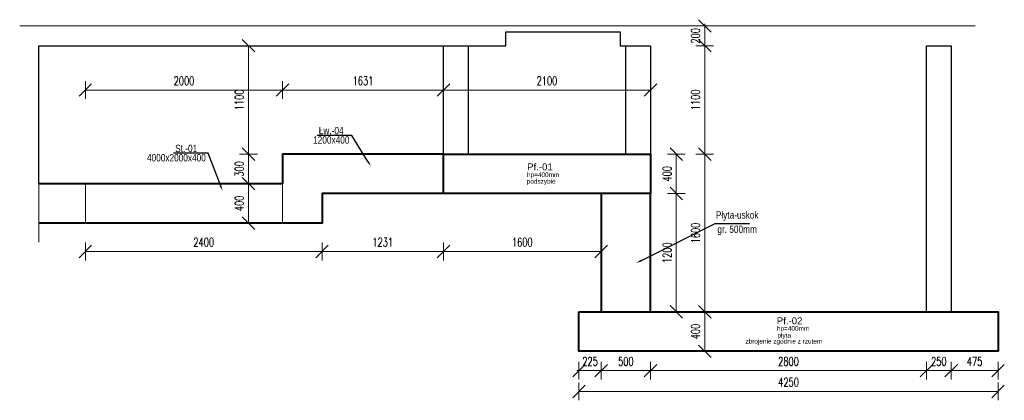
# Model space of a CAD drawing. Extents: x -1474 to 242612, y -5719 to 75879.
# Tile 12 of 13: x 112513 to 122499, y 31261 to 35121. Entities that reach past the tile are written whole.
import ezdxf
from ezdxf import colors
from ezdxf.entities.mleader import LeaderData, LeaderLine
from ezdxf.math import Vec2, Vec3

# ---------------------------------------------------------------- set-up
doc = ezdxf.new("R2010")
doc.units = 0
doc.header["$LTSCALE"] = 8
doc.header["$MEASUREMENT"] = 0
for name, color, linetype, lineweight in [('P-Linia1', 3, 'Continuous', 40), ('P-Opis fundamenty', 193, 'Continuous', 9), ('P-Opis nadproża systemowe', 11, 'Continuous', 9), ('P-Wymiar', 254, 'Continuous', 9), ('P-Ściana żelbetowa', 50, 'Continuous', 25)]:
    doc.layers.add(name, color=color, linetype=linetype, lineweight=lineweight)
doc.styles.add('_Fd Opis', font='arial.ttf')
doc.styles.add('ROMANS', font='romans.shx', dxfattribs={"width": 0.7})
doc.dimstyles.new('A50', dxfattribs={"dimscale": 50, "dimtxt": 1.75, "dimasz": 0.1, "dimexe": 0, "dimexo": 0, "dimgap": 1, "dimtad": 1, "dimdec": 4, "dimrnd": 0.1, "dimdsep": 46, "dimtxsty": 'ROMANS', "dimblk": '[[[[[[[[', "dimcen": 2, "dimdle": 2, "dimse1": 1, "dimse2": 1, "dimclrd": 256, "dimclrt": 1, "dimadec": 0, "dimazin": 0, "dimtfac": 1, "dimtdec": 4, "dimtix": 1, "dimtmove": 2, "dimatfit": 3, "dimldrblk": '[[[[[[[[', "dimfxl": 1, "dimtvp": 0.6, "dimtolj": 1, "dimlwd": -1, "dimarcsym": 0})

# ---------------------------------------------------------------- blocks, each defined once
blk = doc.blocks.new('[[[[[[[[')
at = {"layer": 'P-Wymiar'}
for p, q in [((-12.7, -12.7), (12.7, 12.7)), ((0, 0), (-4.6, 0)), ((0, 18), (0, -18))]:
    blk.add_line(p, q, dxfattribs=at)
blk = doc.blocks.new('*D318')
at = {"layer": 'Defpoints', "color": 0, "transparency": 16777216}
for p in [(118553.9, 35057.6), (118603.2, 34857.6), (119460.9, 34857.6)]:
    blk.add_point(p, dxfattribs=at)
at = {"layer": 'P-Wymiar', "transparency": 16777216}
for p, q in [((119460.9, 35062.6), (119460.9, 35067.6)), ((119460.9, 35057.6), (119460.9, 34857.6)), ((119460.9, 34852.6), (119460.9, 34847.6))]:
    blk.add_line(p, q, dxfattribs=at)
at = {"layer": 'P-Wymiar', "transparency": 16777216, "xscale": 5, "yscale": 5, "zscale": 5}
for p, rotation in [((119460.9, 35057.6), 270), ((119460.9, 34857.6), 90)]:
    blk.add_blockref('[[[[[[[[', p, dxfattribs=dict(at, rotation=rotation))
at = {"layer": 'P-Wymiar', "color": 1, "transparency": 16777216, "insert": (119367.1, 34957.6), "char_height": 87.5, "attachment_point": 5, "rotation": 90, "style": 'ROMANS'}
blk.add_mtext('\\A1;200', dxfattribs=at)
blk = doc.blocks.new('*D319')
at = {"layer": 'Defpoints', "color": 0, "transparency": 16777216}
for p in [(118603.2, 34857.6), (118910.2, 33757.6), (119460.9, 33757.6)]:
    blk.add_point(p, dxfattribs=at)
at = {"layer": 'P-Wymiar', "transparency": 16777216}
blk.add_line((119460.9, 34852.6), (119460.9, 33762.6), dxfattribs=at)
at = {"layer": 'P-Wymiar', "transparency": 16777216, "xscale": 5, "yscale": 5, "zscale": 5}
for p, rotation in [((119460.9, 34857.6), 90), ((119460.9, 33757.6), 270)]:
    blk.add_blockref('[[[[[[[[', p, dxfattribs=dict(at, rotation=rotation))
at = {"layer": 'P-Wymiar', "color": 1, "transparency": 16777216, "insert": (119367.1, 34307.6), "char_height": 87.5, "attachment_point": 5, "rotation": 90, "style": 'ROMANS'}
blk.add_mtext('\\A1;1100', dxfattribs=at)
blk = doc.blocks.new('*D320')
at = {"layer": 'Defpoints', "color": 0, "transparency": 16777216}
for p in [(118910.2, 33757.6), (118910.2, 32157.6), (119460.9, 32157.6)]:
    blk.add_point(p, dxfattribs=at)
at = {"layer": 'P-Wymiar', "transparency": 16777216}
blk.add_line((119460.9, 33752.6), (119460.9, 32162.6), dxfattribs=at)
at = {"layer": 'P-Wymiar', "transparency": 16777216, "xscale": 5, "yscale": 5, "zscale": 5}
for p, rotation in [((119460.9, 33757.6), 90), ((119460.9, 32157.6), 270)]:
    blk.add_blockref('[[[[[[[[', p, dxfattribs=dict(at, rotation=rotation))
at = {"layer": 'P-Wymiar', "color": 1, "transparency": 16777216, "insert": (119367.1, 32957.6), "char_height": 87.5, "attachment_point": 5, "rotation": 90, "style": 'ROMANS'}
blk.add_mtext('\\A1;1600', dxfattribs=at)
blk = doc.blocks.new('*D321')
at = {"layer": 'Defpoints', "color": 0, "transparency": 16777216}
for p in [(118910.2, 32157.6), (118910.2, 31757.6), (119460.9, 31757.6)]:
    blk.add_point(p, dxfattribs=at)
at = {"layer": 'P-Wymiar', "transparency": 16777216}
blk.add_line((119460.9, 32152.6), (119460.9, 31762.6), dxfattribs=at)
at = {"layer": 'P-Wymiar', "transparency": 16777216, "xscale": 5, "yscale": 5, "zscale": 5}
for p, rotation in [((119460.9, 32157.6), 90), ((119460.9, 31757.6), 270)]:
    blk.add_blockref('[[[[[[[[', p, dxfattribs=dict(at, rotation=rotation))
at = {"layer": 'P-Wymiar', "color": 1, "transparency": 16777216, "insert": (119367.1, 31957.6), "char_height": 87.5, "attachment_point": 5, "rotation": 90, "style": 'ROMANS'}
blk.add_mtext('\\A1;400', dxfattribs=at)
blk = doc.blocks.new('*D322')
at = {"layer": 'Defpoints', "color": 0, "transparency": 16777216}
for p in [(121960.2, 32157.6), (122435.2, 32157.6), (121960.2, 31561.6)]:
    blk.add_point(p, dxfattribs=at)
at = {"layer": 'P-Wymiar', "transparency": 16777216}
blk.add_line((122430.2, 31561.6), (121965.2, 31561.6), dxfattribs=at)
at = {"layer": 'P-Wymiar', "transparency": 16777216, "xscale": 5, "yscale": 5, "zscale": 5, "rotation": 180}
blk.add_blockref('[[[[[[[[', (121960.2, 31561.6), dxfattribs=at)
at = {"layer": 'P-Wymiar', "transparency": 16777216, "xscale": 5, "yscale": 5, "zscale": 5}
blk.add_blockref('[[[[[[[[', (122435.2, 31561.6), dxfattribs=at)
at = {"layer": 'P-Wymiar', "color": 1, "transparency": 16777216, "insert": (122197.7, 31655.4), "char_height": 87.5, "attachment_point": 5, "style": 'ROMANS'}
blk.add_mtext('\\A1;475', dxfattribs=at)
blk = doc.blocks.new('*D323')
at = {"layer": 'Defpoints', "color": 0, "transparency": 16777216}
for p in [(121710.2, 32157.6), (121960.2, 32157.6), (121710.2, 31561.6)]:
    blk.add_point(p, dxfattribs=at)
at = {"layer": 'P-Wymiar', "transparency": 16777216}
for p, q in [((121705.2, 31561.6), (121700.2, 31561.6)), ((121960.2, 31561.6), (121710.2, 31561.6)), ((121965.2, 31561.6), (121970.2, 31561.6))]:
    blk.add_line(p, q, dxfattribs=at)
at = {"layer": 'P-Wymiar', "transparency": 16777216, "xscale": 5, "yscale": 5, "zscale": 5}
blk.add_blockref('[[[[[[[[', (121710.2, 31561.6), dxfattribs=at)
at = {"layer": 'P-Wymiar', "transparency": 16777216, "xscale": 5, "yscale": 5, "zscale": 5, "rotation": 180}
blk.add_blockref('[[[[[[[[', (121960.2, 31561.6), dxfattribs=at)
at = {"layer": 'P-Wymiar', "color": 1, "transparency": 16777216, "insert": (121835.2, 31655.4), "char_height": 87.5, "attachment_point": 5, "style": 'ROMANS'}
blk.add_mtext('\\A1;250', dxfattribs=at)
blk = doc.blocks.new('*D324')
at = {"layer": 'Defpoints', "color": 0, "transparency": 16777216}
for p in [(118910.2, 32157.6), (121710.2, 32157.6), (118910.2, 31561.6)]:
    blk.add_point(p, dxfattribs=at)
at = {"layer": 'P-Wymiar', "transparency": 16777216}
blk.add_line((121705.2, 31561.6), (118915.2, 31561.6), dxfattribs=at)
at = {"layer": 'P-Wymiar', "transparency": 16777216, "xscale": 5, "yscale": 5, "zscale": 5, "rotation": 180}
blk.add_blockref('[[[[[[[[', (118910.2, 31561.6), dxfattribs=at)
at = {"layer": 'P-Wymiar', "transparency": 16777216, "xscale": 5, "yscale": 5, "zscale": 5}
blk.add_blockref('[[[[[[[[', (121710.2, 31561.6), dxfattribs=at)
at = {"layer": 'P-Wymiar', "color": 1, "transparency": 16777216, "insert": (120310.2, 31655.4), "char_height": 87.5, "attachment_point": 5, "style": 'ROMANS'}
blk.add_mtext('\\A1;2800', dxfattribs=at)
blk = doc.blocks.new('*D325')
at = {"layer": 'Defpoints', "color": 0, "transparency": 16777216}
for p in [(118410.2, 32157.6), (118910.2, 32157.6), (118410.2, 31561.6)]:
    blk.add_point(p, dxfattribs=at)
at = {"layer": 'P-Wymiar', "transparency": 16777216}
blk.add_line((118905.2, 31561.6), (118415.2, 31561.6), dxfattribs=at)
at = {"layer": 'P-Wymiar', "transparency": 16777216, "xscale": 5, "yscale": 5, "zscale": 5, "rotation": 180}
blk.add_blockref('[[[[[[[[', (118410.2, 31561.6), dxfattribs=at)
at = {"layer": 'P-Wymiar', "transparency": 16777216, "xscale": 5, "yscale": 5, "zscale": 5}
blk.add_blockref('[[[[[[[[', (118910.2, 31561.6), dxfattribs=at)
at = {"layer": 'P-Wymiar', "color": 1, "transparency": 16777216, "insert": (118660.2, 31655.4), "char_height": 87.5, "attachment_point": 5, "style": 'ROMANS'}
blk.add_mtext('\\A1;500', dxfattribs=at)
blk = doc.blocks.new('*D326')
at = {"layer": 'Defpoints', "color": 0, "transparency": 16777216}
for p in [(118185.2, 32157.6), (118410.2, 32157.6), (118185.2, 31561.6)]:
    blk.add_point(p, dxfattribs=at)
at = {"layer": 'P-Wymiar', "transparency": 16777216}
for p, q in [((118180.2, 31561.6), (118175.2, 31561.6)), ((118410.2, 31561.6), (118185.2, 31561.6)), ((118415.2, 31561.6), (118420.2, 31561.6))]:
    blk.add_line(p, q, dxfattribs=at)
at = {"layer": 'P-Wymiar', "transparency": 16777216, "xscale": 5, "yscale": 5, "zscale": 5}
blk.add_blockref('[[[[[[[[', (118185.2, 31561.6), dxfattribs=at)
at = {"layer": 'P-Wymiar', "transparency": 16777216, "xscale": 5, "yscale": 5, "zscale": 5, "rotation": 180}
blk.add_blockref('[[[[[[[[', (118410.2, 31561.6), dxfattribs=at)
at = {"layer": 'P-Wymiar', "color": 1, "transparency": 16777216, "insert": (118297.7, 31655.4), "char_height": 87.5, "attachment_point": 5, "style": 'ROMANS'}
blk.add_mtext('\\A1;225', dxfattribs=at)
blk = doc.blocks.new('*D327')
at = {"layer": 'Defpoints', "color": 0, "transparency": 16777216}
for p in [(118185.2, 32157.6), (122435.2, 32157.6), (122435.2, 31350.6)]:
    blk.add_point(p, dxfattribs=at)
at = {"layer": 'P-Wymiar', "transparency": 16777216}
blk.add_line((118190.2, 31350.6), (122430.2, 31350.6), dxfattribs=at)
at = {"layer": 'P-Wymiar', "transparency": 16777216, "xscale": 5, "yscale": 5, "zscale": 5, "rotation": 180}
blk.add_blockref('[[[[[[[[', (118185.2, 31350.6), dxfattribs=at)
at = {"layer": 'P-Wymiar', "transparency": 16777216, "xscale": 5, "yscale": 5, "zscale": 5}
blk.add_blockref('[[[[[[[[', (122435.2, 31350.6), dxfattribs=at)
at = {"layer": 'P-Wymiar', "color": 1, "transparency": 16777216, "insert": (120310.2, 31444.3), "char_height": 87.5, "attachment_point": 5, "style": 'ROMANS'}
blk.add_mtext('\\A1;4250', dxfattribs=at)
blk = doc.blocks.new('*D328')
at = {"layer": 'Defpoints', "color": 0, "transparency": 16777216}
for p in [(113179, 33057.6), (115579, 33057.6), (115579, 32770.2)]:
    blk.add_point(p, dxfattribs=at)
at = {"layer": 'P-Wymiar', "transparency": 16777216}
blk.add_line((113184, 32770.2), (115574, 32770.2), dxfattribs=at)
at = {"layer": 'P-Wymiar', "transparency": 16777216, "xscale": 5, "yscale": 5, "zscale": 5, "rotation": 180}
blk.add_blockref('[[[[[[[[', (113179, 32770.2), dxfattribs=at)
at = {"layer": 'P-Wymiar', "transparency": 16777216, "xscale": 5, "yscale": 5, "zscale": 5}
blk.add_blockref('[[[[[[[[', (115579, 32770.2), dxfattribs=at)
at = {"layer": 'P-Wymiar', "color": 1, "transparency": 16777216, "insert": (114379, 32864), "char_height": 87.5, "attachment_point": 5, "style": 'ROMANS'}
blk.add_mtext('\\A1;2400', dxfattribs=at)
blk = doc.blocks.new('*D329')
at = {"layer": 'Defpoints', "color": 0, "transparency": 16777216}
for p in [(116810.1, 33357.6), (115579, 33057.6), (116810.1, 32770.2)]:
    blk.add_point(p, dxfattribs=at)
at = {"layer": 'P-Wymiar', "transparency": 16777216}
blk.add_line((115584, 32770.2), (116805.1, 32770.2), dxfattribs=at)
at = {"layer": 'P-Wymiar', "transparency": 16777216, "xscale": 5, "yscale": 5, "zscale": 5, "rotation": 180}
blk.add_blockref('[[[[[[[[', (115579, 32770.2), dxfattribs=at)
at = {"layer": 'P-Wymiar', "transparency": 16777216, "xscale": 5, "yscale": 5, "zscale": 5}
blk.add_blockref('[[[[[[[[', (116810.1, 32770.2), dxfattribs=at)
at = {"layer": 'P-Wymiar', "color": 1, "transparency": 16777216, "insert": (116194.6, 32864), "char_height": 87.5, "attachment_point": 5, "style": 'ROMANS'}
blk.add_mtext('\\A1;1231', dxfattribs=at)
blk = doc.blocks.new('*D330')
at = {"layer": 'Defpoints', "color": 0, "transparency": 16777216}
for p in [(116810.1, 33357.6), (118410.2, 33357.6), (118410.2, 32770.2)]:
    blk.add_point(p, dxfattribs=at)
at = {"layer": 'P-Wymiar', "transparency": 16777216}
blk.add_line((116815.1, 32770.2), (118405.2, 32770.2), dxfattribs=at)
at = {"layer": 'P-Wymiar', "transparency": 16777216, "xscale": 5, "yscale": 5, "zscale": 5, "rotation": 180}
blk.add_blockref('[[[[[[[[', (116810.1, 32770.2), dxfattribs=at)
at = {"layer": 'P-Wymiar', "transparency": 16777216, "xscale": 5, "yscale": 5, "zscale": 5}
blk.add_blockref('[[[[[[[[', (118410.2, 32770.2), dxfattribs=at)
at = {"layer": 'P-Wymiar', "color": 1, "transparency": 16777216, "insert": (117610.1, 32864), "char_height": 87.5, "attachment_point": 5, "style": 'ROMANS'}
blk.add_mtext('\\A1;1600', dxfattribs=at)
blk = doc.blocks.new('*D331')
at = {"layer": 'Defpoints', "color": 0, "transparency": 16777216}
for p in [(116810.1, 34857.6), (114833.4, 33757.6), (116810.1, 33757.6)]:
    blk.add_point(p, dxfattribs=at)
at = {"layer": 'P-Wymiar', "transparency": 16777216}
blk.add_line((114833.4, 34852.6), (114833.4, 33762.6), dxfattribs=at)
at = {"layer": 'P-Wymiar', "transparency": 16777216, "xscale": 5, "yscale": 5, "zscale": 5}
for p, rotation in [((114833.4, 34857.6), 90), ((114833.4, 33757.6), 270)]:
    blk.add_blockref('[[[[[[[[', p, dxfattribs=dict(at, rotation=rotation))
at = {"layer": 'P-Wymiar', "color": 1, "transparency": 16777216, "insert": (114739.7, 34307.6), "char_height": 87.5, "attachment_point": 5, "rotation": 90, "style": 'ROMANS'}
blk.add_mtext('\\A1;1100', dxfattribs=at)
blk = doc.blocks.new('*D332')
at = {"layer": 'Defpoints', "color": 0, "transparency": 16777216}
for p in [(116810.1, 33757.6), (114833.4, 33457.6), (115179, 33457.6)]:
    blk.add_point(p, dxfattribs=at)
at = {"layer": 'P-Wymiar', "transparency": 16777216}
blk.add_line((114833.4, 33752.6), (114833.4, 33462.6), dxfattribs=at)
at = {"layer": 'P-Wymiar', "transparency": 16777216, "xscale": 5, "yscale": 5, "zscale": 5}
for p, rotation in [((114833.4, 33757.6), 90), ((114833.4, 33457.6), 270)]:
    blk.add_blockref('[[[[[[[[', p, dxfattribs=dict(at, rotation=rotation))
at = {"layer": 'P-Wymiar', "color": 1, "transparency": 16777216, "insert": (114739.7, 33607.6), "char_height": 87.5, "attachment_point": 5, "rotation": 90, "style": 'ROMANS'}
blk.add_mtext('\\A1;300', dxfattribs=at)
blk = doc.blocks.new('*D333')
at = {"layer": 'Defpoints', "color": 0, "transparency": 16777216}
for p in [(115179, 33457.6), (114833.4, 33057.6), (115579, 33057.6)]:
    blk.add_point(p, dxfattribs=at)
at = {"layer": 'P-Wymiar', "transparency": 16777216}
blk.add_line((114833.4, 33452.6), (114833.4, 33062.6), dxfattribs=at)
at = {"layer": 'P-Wymiar', "transparency": 16777216, "xscale": 5, "yscale": 5, "zscale": 5}
for p, rotation in [((114833.4, 33457.6), 90), ((114833.4, 33057.6), 270)]:
    blk.add_blockref('[[[[[[[[', p, dxfattribs=dict(at, rotation=rotation))
at = {"layer": 'P-Wymiar', "color": 1, "transparency": 16777216, "insert": (114739.7, 33257.6), "char_height": 87.5, "attachment_point": 5, "rotation": 90, "style": 'ROMANS'}
blk.add_mtext('\\A1;400', dxfattribs=at)
blk = doc.blocks.new('*D334')
at = {"layer": 'Defpoints', "color": 0, "transparency": 16777216}
for p in [(116810.1, 34407.7), (116810.1, 33757.6), (118910.2, 33757.6)]:
    blk.add_point(p, dxfattribs=at)
at = {"layer": 'P-Wymiar', "transparency": 16777216}
blk.add_line((118905.2, 34407.7), (116815.1, 34407.7), dxfattribs=at)
at = {"layer": 'P-Wymiar', "transparency": 16777216, "xscale": 5, "yscale": 5, "zscale": 5, "rotation": 180}
blk.add_blockref('[[[[[[[[', (116810.1, 34407.7), dxfattribs=at)
at = {"layer": 'P-Wymiar', "transparency": 16777216, "xscale": 5, "yscale": 5, "zscale": 5}
blk.add_blockref('[[[[[[[[', (118910.2, 34407.7), dxfattribs=at)
at = {"layer": 'P-Wymiar', "color": 1, "transparency": 16777216, "insert": (117860.1, 34501.5), "char_height": 87.5, "attachment_point": 5, "style": 'ROMANS'}
blk.add_mtext('\\A1;2100', dxfattribs=at)
blk = doc.blocks.new('*D335')
at = {"layer": 'Defpoints', "color": 0, "transparency": 16777216}
for p in [(115179, 34407.7), (115179, 33757.6), (116810.1, 33757.6)]:
    blk.add_point(p, dxfattribs=at)
at = {"layer": 'P-Wymiar', "transparency": 16777216}
blk.add_line((116805.1, 34407.7), (115184, 34407.7), dxfattribs=at)
at = {"layer": 'P-Wymiar', "transparency": 16777216, "xscale": 5, "yscale": 5, "zscale": 5, "rotation": 180}
blk.add_blockref('[[[[[[[[', (115179, 34407.7), dxfattribs=at)
at = {"layer": 'P-Wymiar', "transparency": 16777216, "xscale": 5, "yscale": 5, "zscale": 5}
blk.add_blockref('[[[[[[[[', (116810.1, 34407.7), dxfattribs=at)
at = {"layer": 'P-Wymiar', "color": 1, "transparency": 16777216, "insert": (115994.6, 34501.5), "char_height": 87.5, "attachment_point": 5, "style": 'ROMANS'}
blk.add_mtext('\\A1;1631', dxfattribs=at)
blk = doc.blocks.new('*D336')
at = {"layer": 'Defpoints', "color": 0, "transparency": 16777216}
for p in [(115179, 34407.7), (113179, 33457.6), (115179, 33457.6)]:
    blk.add_point(p, dxfattribs=at)
at = {"layer": 'P-Wymiar', "transparency": 16777216}
blk.add_line((113184, 34407.7), (115174, 34407.7), dxfattribs=at)
at = {"layer": 'P-Wymiar', "transparency": 16777216, "xscale": 5, "yscale": 5, "zscale": 5, "rotation": 180}
blk.add_blockref('[[[[[[[[', (113179, 34407.7), dxfattribs=at)
at = {"layer": 'P-Wymiar', "transparency": 16777216, "xscale": 5, "yscale": 5, "zscale": 5}
blk.add_blockref('[[[[[[[[', (115179, 34407.7), dxfattribs=at)
at = {"layer": 'P-Wymiar', "color": 1, "transparency": 16777216, "insert": (114179, 34501.5), "char_height": 87.5, "attachment_point": 5, "style": 'ROMANS'}
blk.add_mtext('\\A1;2000', dxfattribs=at)
blk = doc.blocks.new('*D337')
at = {"layer": 'Defpoints', "color": 0, "transparency": 16777216}
for p in [(118910.2, 33757.6), (118910.2, 33357.6), (119171.9, 33357.6)]:
    blk.add_point(p, dxfattribs=at)
at = {"layer": 'P-Wymiar', "transparency": 16777216}
blk.add_line((119171.9, 33752.6), (119171.9, 33362.6), dxfattribs=at)
at = {"layer": 'P-Wymiar', "transparency": 16777216, "xscale": 5, "yscale": 5, "zscale": 5}
for p, rotation in [((119171.9, 33757.6), 90), ((119171.9, 33357.6), 270)]:
    blk.add_blockref('[[[[[[[[', p, dxfattribs=dict(at, rotation=rotation))
at = {"layer": 'P-Wymiar', "color": 1, "transparency": 16777216, "insert": (119078.1, 33557.6), "char_height": 87.5, "attachment_point": 5, "rotation": 90, "style": 'ROMANS'}
blk.add_mtext('\\A1;400', dxfattribs=at)
blk = doc.blocks.new('*D338')
at = {"layer": 'Defpoints', "color": 0, "transparency": 16777216}
for p in [(118910.2, 33357.6), (118910.2, 32157.6), (119171.9, 32157.6)]:
    blk.add_point(p, dxfattribs=at)
at = {"layer": 'P-Wymiar', "transparency": 16777216}
blk.add_line((119171.9, 33352.6), (119171.9, 32162.6), dxfattribs=at)
at = {"layer": 'P-Wymiar', "transparency": 16777216, "xscale": 5, "yscale": 5, "zscale": 5}
for p, rotation in [((119171.9, 33357.6), 90), ((119171.9, 32157.6), 270)]:
    blk.add_blockref('[[[[[[[[', p, dxfattribs=dict(at, rotation=rotation))
at = {"layer": 'P-Wymiar', "color": 1, "transparency": 16777216, "insert": (119078.1, 32757.6), "char_height": 87.5, "attachment_point": 5, "rotation": 90, "style": 'ROMANS'}
blk.add_mtext('\\A1;1200', dxfattribs=at)

msp = doc.modelspace()

# ---------------------------------------------------------------- linework, layer by layer
at = {"layer": 'P-Linia1'}
for points in [[(116810.12077, 33757.62947), (115179.03338, 33757.62947), (115179.03338, 33457.62947), (113179.03338, 33457.62947), (112707.55932, 33457.62947)], [(116810.12077, 33357.62947), (115579.03338, 33357.62947), (115579.03338, 33057.62947), (113179.03338, 33057.62947), (112707.55932, 33057.62947)]]:
    msp.add_lwpolyline(points, dxfattribs=at)
for points in [[(116810.12077, 33757.62947), (118910.17616, 33757.62947), (118910.17616, 33357.62947), (116810.12077, 33357.62947)], [(118910.17616, 33357.62947), (118410.17616, 33357.62947), (118410.17616, 32157.62947), (118910.17616, 32157.62947)], [(118185.17616, 32157.62947), (122435.17616, 32157.62947), (122435.17616, 31757.62947), (118185.17616, 31757.62947)]]:
    msp.add_lwpolyline(points, close=True, dxfattribs=at)
at = {"layer": 'P-Opis nadproża systemowe'}
for points in [[(112512.57712, 35057.62947), (122202.28766, 35057.62947)], [(112707.55932, 33746.25736), (112707.55932, 32863.33785)], [(113179.03338, 33457.62947), (113179.03338, 33057.62947)], [(115179.03338, 33457.62947), (115179.03338, 33057.62947)]]:
    msp.add_lwpolyline(points, dxfattribs=at)
at = {"layer": 'P-Ściana żelbetowa', "lineweight": 25}
for points in [[(117060.12077, 34857.62947), (117443.17606, 34857.62947), (117443.17606, 34997.62947), (118603.17606, 34997.62947), (118603.17606, 34857.62947), (118910.17616, 34857.62947)], [(112707.55932, 33457.62947), (112707.55932, 34857.62947), (116810.12077, 34857.62947)]]:
    msp.add_lwpolyline(points, dxfattribs=at)
for points in [[(116810.12077, 34857.62947), (117060.12077, 34857.62947), (117060.12077, 33757.62947), (116810.12077, 33757.62947)], [(118660.17616, 34857.62947), (118910.17616, 34857.62947), (118910.17616, 33757.62947), (118660.17616, 33757.62947)], [(121710.17616, 34857.62947), (121960.17616, 34857.62947), (121960.17616, 32157.62947), (121710.17616, 32157.62947)]]:
    msp.add_lwpolyline(points, close=True, dxfattribs=at)

# ---------------------------------------------------------------- texts
at = {"layer": 'P-Opis fundamenty', "style": '_Fd Opis'}
for s, insert, char_height, attachment_point in [('{\\W0.8;Łw.-04}', (115546.0001, 33995.65824), 75, 4), ('{\\W0.8;St.-01}', (114089.29911, 33815.14284), 75, 4), ('{\\W0.8;1200x400}', (115856.95533, 33900.92166), 75, 6), ('{\\W0.8;4000x2000x400}', (114400.25434, 33720.40626), 75, 6), ('Pf.-01', (117658.54999, 33628.07851), 70, 4), ('{\\H0.6667x;hp=400mm}', (117821.89492, 33541.22205), 70, 5), ('{\\H0.6667x;podszybie}', (117801.68248, 33474.50161), 70, 5), ('{\\W0.8;Płyta-uskok}', (120006.18792, 33129.62694), 75, 6), ('{\\W0.8;gr. 500mm}', (119588.78845, 32984.28502), 75, 4), ('Pf.-02', (120190.67699, 32066.56798), 70, 4), ('{\\H0.6667x;hp=400mm}', (120356.47553, 31982.78681), 70, 5), ('{\\H0.6667x;zbrojenie zgodnie z rzutem}', (120262.87402, 31852.76553), 70, 5), ('{\\H0.6667x;płyta}', (120266.80817, 31913.70802), 70, 5)]:
    msp.add_mtext(s, dxfattribs=dict(at, insert=insert, char_height=char_height, attachment_point=attachment_point))

# ---------------------------------------------------------------- dimensions: what is measured, and where the dimension line sits
at = {"layer": 'P-Wymiar'}
for base, p1, p2, picture, middle in [((119460.87592, 34857.62947), (118553.94527, 35057.62947), (118603.17606, 34857.62947), '*D318', (119367.12592, 34957.62947)), ((114833.42108, 33757.62947), (116810.12077, 34857.62947), (116810.12077, 33757.62947), '*D331', (114739.67108, 34307.62947)), ((119460.87592, 33757.62947), (118603.17606, 34857.62947), (118910.17616, 33757.62947), '*D319', (119367.12592, 34307.62947)), ((114833.42108, 33457.62947), (116810.12077, 33757.62947), (115179.03338, 33457.62947), '*D332', (114739.67108, 33607.62947)), ((119460.87592, 32157.62947), (118910.17616, 33757.62947), (118910.17616, 32157.62947), '*D320', (119367.12592, 32957.62947)), ((119171.86137, 33357.62947), (118910.17616, 33757.62947), (118910.17616, 33357.62947), '*D337', (119078.11137, 33557.62947)), ((114833.42108, 33057.62947), (115179.03338, 33457.62947), (115579.03338, 33057.62947), '*D333', (114739.67108, 33257.62947)), ((119171.86137, 32157.62947), (118910.17616, 33357.62947), (118910.17616, 32157.62947), '*D338', (119078.11137, 32757.62947)), ((119460.87592, 31757.62947), (118910.17616, 32157.62947), (118910.17616, 31757.62947), '*D321', (119367.12592, 31957.62947))]:
    dim = msp.add_linear_dim(base=base, p1=p1, p2=p2, angle=90, dimstyle='A50', dxfattribs=at)
    dim.commit()
    dim.dimension.update_dxf_attribs({"geometry": picture, "text_midpoint": middle})
for base, p1, p2, picture, middle in [((115179.03338, 34407.71614), (113179.03338, 33457.62947), (115179.03338, 33457.62947), '*D336', (114179.03338, 34501.46614)), ((118185.17616, 31561.61012), (118410.17616, 32157.62947), (118185.17616, 32157.62947), '*D326', (118297.67616, 31655.36012)), ((122435.17616, 31350.57482), (118185.17616, 32157.62947), (122435.17616, 32157.62947), '*D327', (120310.17616, 31444.32482)), ((118410.17616, 31561.61012), (118910.17616, 32157.62947), (118410.17616, 32157.62947), '*D325', (118660.17616, 31655.36012)), ((118910.17616, 31561.61012), (121710.17616, 32157.62947), (118910.17616, 32157.62947), '*D324', (120310.17616, 31655.36012)), ((121710.17616, 31561.61012), (121960.17616, 32157.62947), (121710.17616, 32157.62947), '*D323', (121835.17616, 31655.36012)), ((121960.17616, 31561.61012), (122435.17616, 32157.62947), (121960.17616, 32157.62947), '*D322', (122197.67616, 31655.36012))]:
    dim = msp.add_linear_dim(base=base, p1=p1, p2=p2, dimstyle='A50', dxfattribs=at)
    dim.commit()
    dim.dimension.update_dxf_attribs({"geometry": picture, "text_midpoint": middle})
for base, p1, p2, picture, middle in [((115179.03338, 34407.71614), (116810.12077, 33757.62947), (115179.03338, 33757.62947), '*D335', (115994.57708, 34501.46614)), ((116810.12077, 34407.71614), (118910.17616, 33757.62947), (116810.12077, 33757.62947), '*D334', (117860.14847, 34501.46614)), ((116810.12077, 32770.20257), (115579.03338, 33057.62947), (116810.12077, 33357.62947), '*D329', (116194.57708, 32863.95257)), ((118410.17616, 32770.20257), (116810.12077, 33357.62947), (118410.17616, 33357.62947), '*D330', (117610.14847, 32863.95257)), ((115579.03338, 32770.20257), (113179.03338, 33057.62947), (115579.03338, 33057.62947), '*D328', (114379.03338, 32863.95257))]:
    dim = msp.add_linear_dim(base=base, p1=p1, p2=p2, dimstyle='A50', override={"dimdec": 0}, dxfattribs=at)
    dim.commit()
    dim.dimension.update_dxf_attribs({"geometry": picture, "text_midpoint": middle})

# ---------------------------------------------------------------- leaders
at = {"layer": 'P-Opis fundamenty'}
ml = msp.add_multileader_mtext('Standard', dxfattribs=at)
ml.set_content('         ', color=256)
ml.set_leader_properties()
ml.build(insert=Vec2(0, 0))
ml.multileader.update_dxf_attribs({"arrow_head_size": 60})
ctx = ml.context
ctx.base_point, ctx.char_height, ctx.arrow_head_size, ctx.landing_gap_size, ctx.plane_origin = Vec3(115521.49017, 33947.46378), 2, 60, 1, Vec3(115473.2965, 32861.70936)
ctx.text_align_type = 2
notes = []
notes.append((ctx, [(1, (1, 1, 0), (115880.82457, 33947.46378), (-1, 0), 350.34804, [(0, [(116075.82457, 33632.46378)], 0, [])])]))
ctx.mtext.insert, ctx.mtext.rotation, ctx.mtext.alignment, ctx.mtext.flow_direction = Vec3(115529.47653, 33948.46378), 6.2831853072, 3, 5
ml = msp.add_multileader_mtext('Standard', dxfattribs=at)
ml.set_content('         ', color=256)
ml.set_leader_properties()
ml.build(insert=Vec2(0, 0))
ml.multileader.update_dxf_attribs({"arrow_head_size": 60})
ctx = ml.context
ctx.base_point, ctx.char_height, ctx.arrow_head_size, ctx.landing_gap_size, ctx.plane_origin = Vec3(114064.78918, 33766.94839), 2, 60, 1, Vec3(114016.59551, 32681.19396)
ctx.text_align_type = 2
notes.append((ctx, [(1, (1, 1, 0), (114424.12358, 33766.94839), (-1, 0), 350.34804, [(0, [(114569.7925, 33385.7525)], 0, [])])]))
ctx.mtext.insert, ctx.mtext.rotation, ctx.mtext.alignment, ctx.mtext.flow_direction = Vec3(114072.77554, 33767.94839), 6.2831853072, 3, 5
ml = msp.add_multileader_mtext('Standard', dxfattribs=at)
ml.set_content('         ', color=256)
ml.set_leader_properties()
ml.build(insert=Vec2(0, 0))
ml.multileader.update_dxf_attribs({"arrow_head_size": 60})
ctx = ml.context
ctx.base_point, ctx.char_height, ctx.arrow_head_size, ctx.landing_gap_size, ctx.plane_origin = Vec3(119915.26724, 33053.98535), 2, 60, 1, Vec3(119972.44727, 31968.23092)
notes.append((ctx, [(1, (1, 1, 0), (119564.9192, 33053.98535), (1, 0), 350.34804, [(0, [(118765.33843, 32653.08822)], 0, [])])]))
ctx.mtext.insert, ctx.mtext.flow_direction = Vec3(119916.26724, 33054.98535), 5
for ctx, leaders in notes:
    for number, flags, end, landing, length, lines in leaders:
        leader = LeaderData()
        leader.index, (leader.has_last_leader_line, leader.has_dogleg_vector, leader.attachment_direction) = number, flags
        leader.last_leader_point, leader.dogleg_vector, leader.dogleg_length = Vec3(end), Vec3(landing), length
        for number, points, colour, breaks in lines:
            line = LeaderLine()
            line.index, line.vertices, line.color, line.breaks = number, Vec3.list(points), colors.encode_raw_color(colour), breaks
            leader.lines.append(line)
        ctx.leaders.append(leader)

doc.saveas('drawing.dxf')
